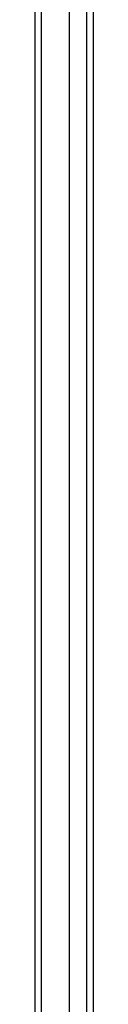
# Model space of a CAD drawing. Header units: inches. Extents: x 18 to 229, y 20 to 132.
# Tile 18 of 115: x 98.847 to 99.713, y 61.905 to 76.518. Entities that reach past the tile are written whole.
import ezdxf

# ---------------------------------------------------------------- set-up
doc = ezdxf.new("R2010")
doc.units = ezdxf.units.IN
doc.header["$MEASUREMENT"] = 0
doc.layers.add('Visible Edges(ANSI)', color=7, linetype='Continuous', lineweight=25)
doc.layers.add('Visible Tangent Edges(ANSI)', color=7, linetype='Continuous', lineweight=25)

msp = doc.modelspace()

# ---------------------------------------------------------------- linework, layer by layer
at = {"layer": 'Visible Edges(ANSI)'}
for p, q in [((98.847, 107.194), (98.847, 47.392)), ((99.359, 48.002), (99.359, 106.584)), ((99.713, 106.396), (99.713, 48.19))]:
    msp.add_line(p, q, dxfattribs=at)
at = {"layer": 'Visible Tangent Edges(ANSI)'}
for p, q in [((98.946, 47.392), (98.946, 107.194)), ((99.614, 106.526), (99.614, 48.06))]:
    msp.add_line(p, q, dxfattribs=at)

doc.saveas('drawing.dxf')
